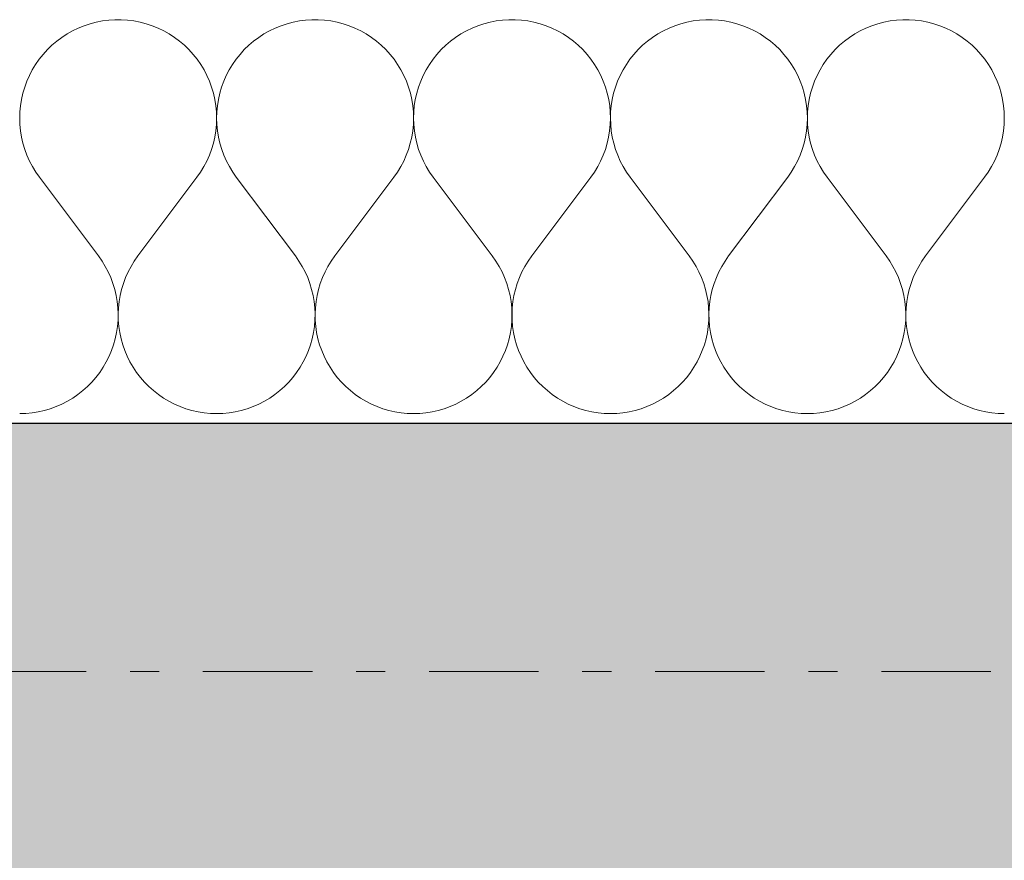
# Model space of a CAD drawing. Extents: x 100 to 2982, y 37 to 2050.
# Tile 90 of 135: x 1379 to 1427, y 1780 to 1821. Entities that reach past the tile are written whole.
import ezdxf
from ezdxf.xclip import XClip

# ---------------------------------------------------------------- set-up
doc = ezdxf.new("R2010")
doc.units = 0
doc.header["$MEASUREMENT"] = 0
doc.header["$XCLIPFRAME"] = 0
doc.linetypes.add('Przerywana podwójnie', pattern=[54.680554, 26.458333, -10.583333, 7.055556, -10.583333])
for name, color, linetype in [('410-K Osie', 7, 'Continuous'), ('420-K Ściany', 7, 'Continuous'), ('820-G Rysunki Obrazki', 7, 'Continuous')]:
    doc.layers.add(name, color=color, linetype=linetype)

# ---------------------------------------------------------------- blocks, each defined once
blk = doc.blocks.new('*X24')
at = {"layer": '420-K Ściany', "color": 174, "linetype": 'Continuous', "lineweight": 5, "ltscale": 0.2}
for p, q in [((1382.89, 1820.972), (1382.59, 1820.913)), ((1383.193, 1821.011), (1382.89, 1820.972)), ((1383.498, 1821.03), (1383.193, 1821.011)), ((1383.804, 1821.03), (1383.498, 1821.03)), ((1384.109, 1821.011), (1383.804, 1821.03)), ((1384.412, 1820.972), (1384.109, 1821.011)), ((1384.712, 1820.913), (1384.412, 1820.972)), ((1392.414, 1820.972), (1392.114, 1820.913)), ((1392.717, 1821.011), (1392.414, 1820.972)), ((1393.022, 1821.03), (1392.717, 1821.011)), ((1393.328, 1821.03), (1393.022, 1821.03)), ((1393.633, 1821.011), (1393.328, 1821.03)), ((1393.936, 1820.972), (1393.633, 1821.011)), ((1394.236, 1820.913), (1393.936, 1820.972)), ((1401.938, 1820.972), (1401.638, 1820.913)), ((1402.241, 1821.011), (1401.938, 1820.972)), ((1402.546, 1821.03), (1402.241, 1821.011)), ((1402.852, 1821.03), (1402.546, 1821.03)), ((1403.156, 1821.011), (1402.852, 1821.03)), ((1403.46, 1820.972), (1403.156, 1821.011)), ((1403.759, 1820.913), (1403.46, 1820.972)), ((1411.462, 1820.972), (1411.162, 1820.913)), ((1411.765, 1821.011), (1411.462, 1820.972)), ((1412.07, 1821.03), (1411.765, 1821.011)), ((1412.375, 1821.03), (1412.07, 1821.03)), ((1412.68, 1821.011), (1412.375, 1821.03)), ((1412.983, 1820.972), (1412.68, 1821.011)), ((1413.283, 1820.913), (1412.983, 1820.972)), ((1420.986, 1820.972), (1420.686, 1820.913)), ((1421.289, 1821.011), (1420.986, 1820.972)), ((1421.594, 1821.03), (1421.289, 1821.011)), ((1421.899, 1821.03), (1421.594, 1821.03)), ((1422.204, 1821.011), (1421.899, 1821.03)), ((1422.507, 1820.972), (1422.204, 1821.011)), ((1422.807, 1820.913), (1422.507, 1820.972)), ((1381.446, 1820.492), (1381.18, 1820.341)), ((1381.722, 1820.624), (1381.446, 1820.492)), ((1382.005, 1820.739), (1381.722, 1820.624)), ((1382.295, 1820.835), (1382.005, 1820.739)), ((1382.59, 1820.913), (1382.295, 1820.835)), ((1385.007, 1820.835), (1384.712, 1820.913)), ((1385.297, 1820.739), (1385.007, 1820.835)), ((1385.581, 1820.624), (1385.297, 1820.739)), ((1385.856, 1820.492), (1385.581, 1820.624)), ((1386.122, 1820.341), (1385.856, 1820.492)), ((1390.97, 1820.492), (1390.704, 1820.341)), ((1391.245, 1820.624), (1390.97, 1820.492)), ((1391.529, 1820.739), (1391.245, 1820.624)), ((1391.819, 1820.835), (1391.529, 1820.739)), ((1392.114, 1820.913), (1391.819, 1820.835)), ((1394.531, 1820.835), (1394.236, 1820.913)), ((1394.821, 1820.739), (1394.531, 1820.835)), ((1395.104, 1820.624), (1394.821, 1820.739)), ((1395.38, 1820.492), (1395.104, 1820.624)), ((1395.646, 1820.341), (1395.38, 1820.492)), ((1400.494, 1820.492), (1400.228, 1820.341)), ((1400.769, 1820.624), (1400.494, 1820.492)), ((1401.052, 1820.739), (1400.769, 1820.624)), ((1401.342, 1820.835), (1401.052, 1820.739)), ((1401.638, 1820.913), (1401.342, 1820.835)), ((1404.055, 1820.835), (1403.759, 1820.913)), ((1404.345, 1820.739), (1404.055, 1820.835)), ((1404.628, 1820.624), (1404.345, 1820.739)), ((1404.903, 1820.492), (1404.628, 1820.624)), ((1405.17, 1820.341), (1404.903, 1820.492)), ((1410.018, 1820.492), (1409.752, 1820.341)), ((1410.293, 1820.624), (1410.018, 1820.492)), ((1410.576, 1820.739), (1410.293, 1820.624)), ((1410.866, 1820.835), (1410.576, 1820.739)), ((1411.162, 1820.913), (1410.866, 1820.835)), ((1413.579, 1820.835), (1413.283, 1820.913)), ((1413.869, 1820.739), (1413.579, 1820.835)), ((1414.152, 1820.624), (1413.869, 1820.739)), ((1414.427, 1820.492), (1414.152, 1820.624)), ((1414.693, 1820.341), (1414.427, 1820.492)), ((1419.542, 1820.492), (1419.275, 1820.341)), ((1419.817, 1820.624), (1419.542, 1820.492)), ((1420.1, 1820.739), (1419.817, 1820.624)), ((1420.39, 1820.835), (1420.1, 1820.739)), ((1420.686, 1820.913), (1420.39, 1820.835)), ((1423.103, 1820.835), (1422.807, 1820.913)), ((1423.393, 1820.739), (1423.103, 1820.835)), ((1423.676, 1820.624), (1423.393, 1820.739)), ((1423.951, 1820.492), (1423.676, 1820.624)), ((1424.217, 1820.341), (1423.951, 1820.492)), ((1380.924, 1820.175), (1380.679, 1819.992)), ((1381.18, 1820.341), (1380.924, 1820.175)), ((1386.378, 1820.175), (1386.122, 1820.341)), ((1386.623, 1819.992), (1386.378, 1820.175)), ((1390.448, 1820.175), (1390.203, 1819.992)), ((1390.704, 1820.341), (1390.448, 1820.175)), ((1395.902, 1820.175), (1395.646, 1820.341)), ((1396.147, 1819.992), (1395.902, 1820.175)), ((1399.972, 1820.175), (1399.727, 1819.992)), ((1400.228, 1820.341), (1399.972, 1820.175)), ((1405.426, 1820.175), (1405.17, 1820.341)), ((1405.67, 1819.992), (1405.426, 1820.175)), ((1409.496, 1820.175), (1409.251, 1819.992)), ((1409.752, 1820.341), (1409.496, 1820.175)), ((1414.949, 1820.175), (1414.693, 1820.341)), ((1415.194, 1819.992), (1414.949, 1820.175)), ((1419.019, 1820.175), (1418.775, 1819.992)), ((1419.275, 1820.341), (1419.019, 1820.175)), ((1424.473, 1820.175), (1424.217, 1820.341)), ((1424.718, 1819.992), (1424.473, 1820.175)), ((1380.228, 1819.581), (1380.022, 1819.354)), ((1380.447, 1819.793), (1380.228, 1819.581)), ((1380.679, 1819.992), (1380.447, 1819.793)), ((1386.855, 1819.793), (1386.623, 1819.992)), ((1387.075, 1819.581), (1386.855, 1819.793)), ((1387.28, 1819.354), (1387.075, 1819.581)), ((1389.751, 1819.581), (1389.546, 1819.354)), ((1389.971, 1819.793), (1389.751, 1819.581)), ((1390.203, 1819.992), (1389.971, 1819.793)), ((1396.379, 1819.793), (1396.147, 1819.992)), ((1396.598, 1819.581), (1396.379, 1819.793)), ((1396.804, 1819.354), (1396.598, 1819.581)), ((1399.275, 1819.581), (1399.07, 1819.354)), ((1399.495, 1819.793), (1399.275, 1819.581)), ((1399.727, 1819.992), (1399.495, 1819.793)), ((1405.903, 1819.793), (1405.67, 1819.992)), ((1406.122, 1819.581), (1405.903, 1819.793)), ((1406.328, 1819.354), (1406.122, 1819.581)), ((1408.799, 1819.581), (1408.594, 1819.354)), ((1409.018, 1819.793), (1408.799, 1819.581)), ((1409.251, 1819.992), (1409.018, 1819.793)), ((1415.427, 1819.793), (1415.194, 1819.992)), ((1415.646, 1819.581), (1415.427, 1819.793)), ((1415.851, 1819.354), (1415.646, 1819.581)), ((1418.323, 1819.581), (1418.118, 1819.354)), ((1418.542, 1819.793), (1418.323, 1819.581)), ((1418.775, 1819.992), (1418.542, 1819.793)), ((1424.951, 1819.793), (1424.718, 1819.992)), ((1425.17, 1819.581), (1424.951, 1819.793)), ((1425.375, 1819.354), (1425.17, 1819.581)), ((1379.832, 1819.115), (1379.657, 1818.864)), ((1380.022, 1819.354), (1379.832, 1819.115)), ((1387.47, 1819.115), (1387.28, 1819.354)), ((1387.645, 1818.864), (1387.47, 1819.115)), ((1389.356, 1819.115), (1389.181, 1818.864)), ((1389.546, 1819.354), (1389.356, 1819.115)), ((1396.994, 1819.115), (1396.804, 1819.354)), ((1397.169, 1818.864), (1396.994, 1819.115)), ((1398.88, 1819.115), (1398.705, 1818.864)), ((1399.07, 1819.354), (1398.88, 1819.115)), ((1406.518, 1819.115), (1406.328, 1819.354)), ((1406.692, 1818.864), (1406.518, 1819.115)), ((1408.403, 1819.115), (1408.229, 1818.864)), ((1408.594, 1819.354), (1408.403, 1819.115)), ((1416.042, 1819.115), (1415.851, 1819.354)), ((1416.216, 1818.864), (1416.042, 1819.115)), ((1417.927, 1819.115), (1417.753, 1818.864)), ((1418.118, 1819.354), (1417.927, 1819.115)), ((1425.565, 1819.115), (1425.375, 1819.354)), ((1425.74, 1818.864), (1425.565, 1819.115)), ((1379.499, 1818.603), (1379.358, 1818.332)), ((1379.657, 1818.864), (1379.499, 1818.603)), ((1387.803, 1818.603), (1387.645, 1818.864)), ((1387.944, 1818.332), (1387.803, 1818.603)), ((1389.023, 1818.603), (1388.882, 1818.332)), ((1389.181, 1818.864), (1389.023, 1818.603)), ((1397.327, 1818.603), (1397.169, 1818.864)), ((1397.468, 1818.332), (1397.327, 1818.603)), ((1398.547, 1818.603), (1398.406, 1818.332)), ((1398.705, 1818.864), (1398.547, 1818.603)), ((1406.851, 1818.603), (1406.692, 1818.864)), ((1406.992, 1818.332), (1406.851, 1818.603)), ((1408.071, 1818.603), (1407.93, 1818.332)), ((1408.229, 1818.864), (1408.071, 1818.603)), ((1416.374, 1818.603), (1416.216, 1818.864)), ((1416.515, 1818.332), (1416.374, 1818.603)), ((1417.595, 1818.603), (1417.454, 1818.332)), ((1417.753, 1818.864), (1417.595, 1818.603)), ((1425.898, 1818.603), (1425.74, 1818.864)), ((1426.039, 1818.332), (1425.898, 1818.603)), ((1379.358, 1818.332), (1379.235, 1818.052)), ((1388.067, 1818.052), (1387.944, 1818.332)), ((1388.882, 1818.332), (1388.759, 1818.052)), ((1397.591, 1818.052), (1397.468, 1818.332)), ((1398.406, 1818.332), (1398.283, 1818.052)), ((1407.115, 1818.052), (1406.992, 1818.332)), ((1407.93, 1818.332), (1407.806, 1818.052)), ((1416.639, 1818.052), (1416.515, 1818.332)), ((1417.454, 1818.332), (1417.33, 1818.052)), ((1426.163, 1818.052), (1426.039, 1818.332)), ((1379.13, 1817.765), (1379.043, 1817.472)), ((1379.235, 1818.052), (1379.13, 1817.765)), ((1388.172, 1817.765), (1388.067, 1818.052)), ((1388.259, 1817.472), (1388.172, 1817.765)), ((1388.654, 1817.765), (1388.567, 1817.472)), ((1388.759, 1818.052), (1388.654, 1817.765)), ((1397.696, 1817.765), (1397.591, 1818.052)), ((1397.783, 1817.472), (1397.696, 1817.765)), ((1398.177, 1817.765), (1398.091, 1817.472)), ((1398.283, 1818.052), (1398.177, 1817.765)), ((1407.22, 1817.765), (1407.115, 1818.052)), ((1407.307, 1817.472), (1407.22, 1817.765)), ((1407.701, 1817.765), (1407.615, 1817.472)), ((1407.806, 1818.052), (1407.701, 1817.765)), ((1416.744, 1817.765), (1416.639, 1818.052)), ((1416.83, 1817.472), (1416.744, 1817.765)), ((1417.225, 1817.765), (1417.139, 1817.472)), ((1417.33, 1818.052), (1417.225, 1817.765)), ((1426.268, 1817.765), (1426.163, 1818.052)), ((1426.354, 1817.472), (1426.268, 1817.765)), ((1378.976, 1817.174), (1378.927, 1816.872)), ((1379.043, 1817.472), (1378.976, 1817.174)), ((1388.327, 1817.174), (1388.259, 1817.472)), ((1388.375, 1816.872), (1388.327, 1817.174)), ((1388.5, 1817.174), (1388.451, 1816.872)), ((1388.567, 1817.472), (1388.5, 1817.174)), ((1397.85, 1817.174), (1397.783, 1817.472)), ((1397.899, 1816.872), (1397.85, 1817.174)), ((1398.023, 1817.174), (1397.975, 1816.872)), ((1398.091, 1817.472), (1398.023, 1817.174)), ((1407.374, 1817.174), (1407.307, 1817.472)), ((1407.423, 1816.872), (1407.374, 1817.174)), ((1407.547, 1817.174), (1407.499, 1816.872)), ((1407.615, 1817.472), (1407.547, 1817.174)), ((1416.898, 1817.174), (1416.83, 1817.472)), ((1416.946, 1816.872), (1416.898, 1817.174)), ((1417.071, 1817.174), (1417.023, 1816.872)), ((1417.139, 1817.472), (1417.071, 1817.174)), ((1426.422, 1817.174), (1426.354, 1817.472)), ((1426.47, 1816.872), (1426.422, 1817.174)), ((1378.927, 1816.872), (1378.899, 1816.568)), ((1388.404, 1816.568), (1388.375, 1816.872)), ((1388.451, 1816.872), (1388.422, 1816.568)), ((1397.928, 1816.568), (1397.899, 1816.872)), ((1397.975, 1816.872), (1397.946, 1816.568)), ((1407.451, 1816.568), (1407.423, 1816.872)), ((1407.499, 1816.872), (1407.47, 1816.568)), ((1416.975, 1816.568), (1416.946, 1816.872)), ((1417.023, 1816.872), (1416.994, 1816.568)), ((1426.499, 1816.568), (1426.47, 1816.872)), ((1378.899, 1816.568), (1378.889, 1816.263)), ((1378.889, 1816.263), (1378.9, 1815.957)), ((1388.403, 1815.957), (1388.413, 1816.263)), ((1388.413, 1816.263), (1388.404, 1816.568)), ((1388.422, 1816.568), (1388.413, 1816.263)), ((1388.413, 1816.263), (1388.423, 1815.957)), ((1397.927, 1815.957), (1397.937, 1816.263)), ((1397.937, 1816.263), (1397.928, 1816.568)), ((1397.946, 1816.568), (1397.937, 1816.263)), ((1397.937, 1816.263), (1397.947, 1815.957)), ((1407.45, 1815.957), (1407.461, 1816.263)), ((1407.461, 1816.263), (1407.451, 1816.568)), ((1407.47, 1816.568), (1407.461, 1816.263)), ((1407.461, 1816.263), (1407.471, 1815.957)), ((1416.974, 1815.957), (1416.984, 1816.263)), ((1416.984, 1816.263), (1416.975, 1816.568)), ((1416.994, 1816.568), (1416.984, 1816.263)), ((1416.984, 1816.263), (1416.995, 1815.957)), ((1426.498, 1815.957), (1426.508, 1816.263)), ((1426.508, 1816.263), (1426.499, 1816.568)), ((1378.9, 1815.957), (1378.929, 1815.653)), ((1388.373, 1815.653), (1388.403, 1815.957)), ((1388.423, 1815.957), (1388.453, 1815.653)), ((1397.897, 1815.653), (1397.927, 1815.957)), ((1397.947, 1815.957), (1397.977, 1815.653)), ((1407.42, 1815.653), (1407.45, 1815.957)), ((1407.471, 1815.957), (1407.501, 1815.653)), ((1416.944, 1815.653), (1416.974, 1815.957)), ((1416.995, 1815.957), (1417.025, 1815.653)), ((1426.468, 1815.653), (1426.498, 1815.957)), ((1378.929, 1815.653), (1378.979, 1815.352)), ((1378.979, 1815.352), (1379.047, 1815.054)), ((1388.255, 1815.054), (1388.324, 1815.352)), ((1388.324, 1815.352), (1388.373, 1815.653)), ((1388.453, 1815.653), (1388.503, 1815.352)), ((1388.503, 1815.352), (1388.571, 1815.054)), ((1397.779, 1815.054), (1397.847, 1815.352)), ((1397.847, 1815.352), (1397.897, 1815.653)), ((1397.977, 1815.653), (1398.026, 1815.352)), ((1398.026, 1815.352), (1398.095, 1815.054)), ((1407.303, 1815.054), (1407.371, 1815.352)), ((1407.371, 1815.352), (1407.42, 1815.653)), ((1407.501, 1815.653), (1407.55, 1815.352)), ((1407.55, 1815.352), (1407.619, 1815.054)), ((1416.826, 1815.054), (1416.895, 1815.352)), ((1416.895, 1815.352), (1416.944, 1815.653)), ((1417.025, 1815.653), (1417.074, 1815.352)), ((1417.074, 1815.352), (1417.143, 1815.054)), ((1426.35, 1815.054), (1426.419, 1815.352)), ((1426.419, 1815.352), (1426.468, 1815.653)), ((1379.047, 1815.054), (1379.135, 1814.761)), ((1388.167, 1814.761), (1388.255, 1815.054)), ((1388.571, 1815.054), (1388.659, 1814.761)), ((1397.691, 1814.761), (1397.779, 1815.054)), ((1398.095, 1815.054), (1398.182, 1814.761)), ((1407.215, 1814.761), (1407.303, 1815.054)), ((1407.619, 1815.054), (1407.706, 1814.761)), ((1416.739, 1814.761), (1416.826, 1815.054)), ((1417.143, 1815.054), (1417.23, 1814.761)), ((1426.263, 1814.761), (1426.35, 1815.054)), ((1379.135, 1814.761), (1379.241, 1814.475)), ((1379.241, 1814.475), (1379.365, 1814.195)), ((1387.937, 1814.195), (1388.061, 1814.475)), ((1388.061, 1814.475), (1388.167, 1814.761)), ((1388.659, 1814.761), (1388.765, 1814.475)), ((1388.765, 1814.475), (1388.889, 1814.195)), ((1397.461, 1814.195), (1397.585, 1814.475)), ((1397.585, 1814.475), (1397.691, 1814.761)), ((1398.182, 1814.761), (1398.289, 1814.475)), ((1398.289, 1814.475), (1398.413, 1814.195)), ((1406.985, 1814.195), (1407.109, 1814.475)), ((1407.109, 1814.475), (1407.215, 1814.761)), ((1407.706, 1814.761), (1407.812, 1814.475)), ((1407.812, 1814.475), (1407.937, 1814.195)), ((1416.508, 1814.195), (1416.633, 1814.475)), ((1416.633, 1814.475), (1416.739, 1814.761)), ((1417.23, 1814.761), (1417.336, 1814.475)), ((1417.336, 1814.475), (1417.461, 1814.195)), ((1426.032, 1814.195), (1426.157, 1814.475)), ((1426.157, 1814.475), (1426.263, 1814.761)), ((1379.365, 1814.195), (1379.507, 1813.925)), ((1379.507, 1813.925), (1379.666, 1813.664)), ((1387.636, 1813.664), (1387.795, 1813.925)), ((1387.795, 1813.925), (1387.937, 1814.195)), ((1388.889, 1814.195), (1389.031, 1813.925)), ((1389.031, 1813.925), (1389.19, 1813.664)), ((1397.16, 1813.664), (1397.319, 1813.925)), ((1397.319, 1813.925), (1397.461, 1814.195)), ((1398.413, 1814.195), (1398.555, 1813.925)), ((1398.555, 1813.925), (1398.714, 1813.664)), ((1406.684, 1813.664), (1406.843, 1813.925)), ((1406.843, 1813.925), (1406.985, 1814.195)), ((1407.937, 1814.195), (1408.079, 1813.925)), ((1408.079, 1813.925), (1408.238, 1813.664)), ((1416.208, 1813.664), (1416.367, 1813.925)), ((1416.367, 1813.925), (1416.508, 1814.195)), ((1417.461, 1814.195), (1417.602, 1813.925)), ((1417.602, 1813.925), (1417.761, 1813.664)), ((1425.731, 1813.664), (1425.89, 1813.925)), ((1425.89, 1813.925), (1426.032, 1814.195)), ((1379.666, 1813.664), (1379.842, 1813.414)), ((1379.842, 1813.414), (1382.699, 1809.604)), ((1387.461, 1813.414), (1384.604, 1809.604)), ((1387.461, 1813.414), (1387.636, 1813.664)), ((1389.19, 1813.664), (1389.365, 1813.414)), ((1389.365, 1813.414), (1392.223, 1809.604)), ((1396.984, 1813.414), (1394.127, 1809.604)), ((1396.984, 1813.414), (1397.16, 1813.664)), ((1398.714, 1813.664), (1398.889, 1813.414)), ((1398.889, 1813.414), (1401.746, 1809.604)), ((1406.508, 1813.414), (1403.651, 1809.604)), ((1406.508, 1813.414), (1406.684, 1813.664)), ((1408.238, 1813.664), (1408.413, 1813.414)), ((1408.413, 1813.414), (1411.27, 1809.604)), ((1416.032, 1813.414), (1413.175, 1809.604)), ((1416.032, 1813.414), (1416.208, 1813.664)), ((1417.761, 1813.664), (1417.937, 1813.414)), ((1417.937, 1813.414), (1420.794, 1809.604)), ((1425.556, 1813.414), (1422.699, 1809.604)), ((1425.556, 1813.414), (1425.731, 1813.664)), ((1382.872, 1809.358), (1382.699, 1809.604)), ((1384.604, 1809.604), (1384.431, 1809.358)), ((1392.396, 1809.358), (1392.223, 1809.604)), ((1394.127, 1809.604), (1393.954, 1809.358)), ((1401.919, 1809.358), (1401.746, 1809.604)), ((1403.651, 1809.604), (1403.478, 1809.358)), ((1411.443, 1809.358), (1411.27, 1809.604)), ((1413.175, 1809.604), (1413.002, 1809.358)), ((1420.967, 1809.358), (1420.794, 1809.604)), ((1422.699, 1809.604), (1422.526, 1809.358)), ((1383.029, 1809.101), (1382.872, 1809.358)), ((1383.169, 1808.834), (1383.029, 1809.101)), ((1384.273, 1809.101), (1384.133, 1808.834)), ((1384.431, 1809.358), (1384.273, 1809.101)), ((1392.553, 1809.101), (1392.396, 1809.358)), ((1392.693, 1808.834), (1392.553, 1809.101)), ((1393.797, 1809.101), (1393.657, 1808.834)), ((1393.954, 1809.358), (1393.797, 1809.101)), ((1402.076, 1809.101), (1401.919, 1809.358)), ((1402.217, 1808.834), (1402.076, 1809.101)), ((1403.321, 1809.101), (1403.181, 1808.834)), ((1403.478, 1809.358), (1403.321, 1809.101)), ((1411.6, 1809.101), (1411.443, 1809.358)), ((1411.741, 1808.834), (1411.6, 1809.101)), ((1412.845, 1809.101), (1412.704, 1808.834)), ((1413.002, 1809.358), (1412.845, 1809.101)), ((1421.124, 1809.101), (1420.967, 1809.358)), ((1421.265, 1808.834), (1421.124, 1809.101)), ((1422.369, 1809.101), (1422.228, 1808.834)), ((1422.526, 1809.358), (1422.369, 1809.101)), ((1383.293, 1808.559), (1383.169, 1808.834)), ((1384.133, 1808.834), (1384.01, 1808.559)), ((1392.817, 1808.559), (1392.693, 1808.834)), ((1393.657, 1808.834), (1393.533, 1808.559)), ((1402.34, 1808.559), (1402.217, 1808.834)), ((1403.181, 1808.834), (1403.057, 1808.559)), ((1411.864, 1808.559), (1411.741, 1808.834)), ((1412.704, 1808.834), (1412.581, 1808.559)), ((1421.388, 1808.559), (1421.265, 1808.834)), ((1422.228, 1808.834), (1422.105, 1808.559)), ((1383.399, 1808.277), (1383.293, 1808.559)), ((1383.486, 1807.989), (1383.399, 1808.277)), ((1383.904, 1808.277), (1383.816, 1807.989)), ((1384.01, 1808.559), (1383.904, 1808.277)), ((1392.922, 1808.277), (1392.817, 1808.559)), ((1393.01, 1807.989), (1392.922, 1808.277)), ((1393.428, 1808.277), (1393.34, 1807.989)), ((1393.533, 1808.559), (1393.428, 1808.277)), ((1402.446, 1808.277), (1402.34, 1808.559)), ((1402.534, 1807.989), (1402.446, 1808.277)), ((1402.951, 1808.277), (1402.864, 1807.989)), ((1403.057, 1808.559), (1402.951, 1808.277)), ((1411.97, 1808.277), (1411.864, 1808.559)), ((1412.058, 1807.989), (1411.97, 1808.277)), ((1412.475, 1808.277), (1412.387, 1807.989)), ((1412.581, 1808.559), (1412.475, 1808.277)), ((1421.494, 1808.277), (1421.388, 1808.559)), ((1421.582, 1807.989), (1421.494, 1808.277)), ((1421.999, 1808.277), (1421.911, 1807.989)), ((1422.105, 1808.559), (1421.999, 1808.277)), ((1383.556, 1807.696), (1383.486, 1807.989)), ((1383.606, 1807.399), (1383.556, 1807.696)), ((1383.747, 1807.696), (1383.696, 1807.399)), ((1383.816, 1807.989), (1383.747, 1807.696)), ((1393.079, 1807.696), (1393.01, 1807.989)), ((1393.13, 1807.399), (1393.079, 1807.696)), ((1393.27, 1807.696), (1393.22, 1807.399)), ((1393.34, 1807.989), (1393.27, 1807.696)), ((1402.603, 1807.696), (1402.534, 1807.989)), ((1402.654, 1807.399), (1402.603, 1807.696)), ((1402.794, 1807.696), (1402.744, 1807.399)), ((1402.864, 1807.989), (1402.794, 1807.696)), ((1412.127, 1807.696), (1412.058, 1807.989)), ((1412.178, 1807.399), (1412.127, 1807.696)), ((1412.318, 1807.696), (1412.267, 1807.399)), ((1412.387, 1807.989), (1412.318, 1807.696)), ((1421.651, 1807.696), (1421.582, 1807.989)), ((1421.702, 1807.399), (1421.651, 1807.696)), ((1421.842, 1807.696), (1421.791, 1807.399)), ((1421.911, 1807.989), (1421.842, 1807.696)), ((1383.638, 1807.1), (1383.606, 1807.399)), ((1383.696, 1807.399), (1383.664, 1807.1)), ((1393.162, 1807.1), (1393.13, 1807.399)), ((1393.22, 1807.399), (1393.188, 1807.1)), ((1402.686, 1807.1), (1402.654, 1807.399)), ((1402.744, 1807.399), (1402.712, 1807.1)), ((1412.209, 1807.1), (1412.178, 1807.399)), ((1412.267, 1807.399), (1412.236, 1807.1)), ((1421.733, 1807.1), (1421.702, 1807.399)), ((1421.791, 1807.399), (1421.759, 1807.1)), ((1383.651, 1806.799), (1383.638, 1807.1)), ((1383.645, 1806.497), (1383.651, 1806.799)), ((1383.664, 1807.1), (1383.651, 1806.799)), ((1383.651, 1806.799), (1383.658, 1806.497)), ((1393.175, 1806.799), (1393.162, 1807.1)), ((1393.168, 1806.497), (1393.175, 1806.799)), ((1393.188, 1807.1), (1393.175, 1806.799)), ((1393.175, 1806.799), (1393.181, 1806.497)), ((1402.698, 1806.799), (1402.686, 1807.1)), ((1402.692, 1806.497), (1402.698, 1806.799)), ((1402.712, 1807.1), (1402.699, 1806.799)), ((1402.699, 1806.799), (1402.705, 1806.497)), ((1412.222, 1806.799), (1412.209, 1807.1)), ((1412.216, 1806.497), (1412.222, 1806.799)), ((1412.236, 1807.1), (1412.223, 1806.799)), ((1412.223, 1806.799), (1412.229, 1806.497)), ((1421.746, 1806.799), (1421.733, 1807.1)), ((1421.74, 1806.497), (1421.746, 1806.799)), ((1421.759, 1807.1), (1421.747, 1806.799)), ((1421.747, 1806.799), (1421.753, 1806.497)), ((1383.575, 1805.899), (1383.619, 1806.197)), ((1383.619, 1806.197), (1383.645, 1806.497)), ((1383.658, 1806.497), (1383.683, 1806.197)), ((1383.683, 1806.197), (1383.727, 1805.899)), ((1393.099, 1805.899), (1393.143, 1806.197)), ((1393.143, 1806.197), (1393.168, 1806.497)), ((1393.181, 1806.497), (1393.207, 1806.197)), ((1393.207, 1806.197), (1393.251, 1805.899)), ((1402.623, 1805.899), (1402.667, 1806.197)), ((1402.667, 1806.197), (1402.692, 1806.497)), ((1402.705, 1806.497), (1402.731, 1806.197)), ((1402.731, 1806.197), (1402.775, 1805.899)), ((1412.147, 1805.899), (1412.191, 1806.197)), ((1412.191, 1806.197), (1412.216, 1806.497)), ((1412.229, 1806.497), (1412.254, 1806.197)), ((1412.254, 1806.197), (1412.299, 1805.899)), ((1421.67, 1805.899), (1421.715, 1806.197)), ((1421.715, 1806.197), (1421.74, 1806.497)), ((1421.753, 1806.497), (1421.778, 1806.197)), ((1421.778, 1806.197), (1421.822, 1805.899)), ((1383.512, 1805.605), (1383.575, 1805.899)), ((1383.727, 1805.899), (1383.79, 1805.605)), ((1393.036, 1805.605), (1393.099, 1805.899)), ((1393.251, 1805.899), (1393.314, 1805.605)), ((1402.56, 1805.605), (1402.623, 1805.899)), ((1402.775, 1805.899), (1402.838, 1805.605)), ((1412.084, 1805.605), (1412.147, 1805.899)), ((1412.299, 1805.899), (1412.362, 1805.605)), ((1421.607, 1805.605), (1421.67, 1805.899)), ((1421.822, 1805.899), (1421.885, 1805.605)), ((1383.331, 1805.031), (1383.431, 1805.315)), ((1383.431, 1805.315), (1383.512, 1805.605)), ((1383.79, 1805.605), (1383.872, 1805.315)), ((1383.872, 1805.315), (1383.971, 1805.031)), ((1392.855, 1805.031), (1392.954, 1805.315)), ((1392.954, 1805.315), (1393.036, 1805.605)), ((1393.314, 1805.605), (1393.395, 1805.315)), ((1393.395, 1805.315), (1393.495, 1805.031)), ((1402.379, 1805.031), (1402.478, 1805.315)), ((1402.478, 1805.315), (1402.56, 1805.605)), ((1402.838, 1805.605), (1402.919, 1805.315)), ((1402.919, 1805.315), (1403.019, 1805.031)), ((1411.902, 1805.031), (1412.002, 1805.315)), ((1412.002, 1805.315), (1412.084, 1805.605)), ((1412.362, 1805.605), (1412.443, 1805.315)), ((1412.443, 1805.315), (1412.543, 1805.031)), ((1421.426, 1805.031), (1421.526, 1805.315)), ((1421.526, 1805.315), (1421.607, 1805.605)), ((1421.885, 1805.605), (1421.967, 1805.315)), ((1421.967, 1805.315), (1422.066, 1805.031)), ((1383.214, 1804.753), (1383.331, 1805.031)), ((1383.971, 1805.031), (1384.089, 1804.753)), ((1392.737, 1804.753), (1392.855, 1805.031)), ((1393.495, 1805.031), (1393.612, 1804.753)), ((1402.261, 1804.753), (1402.379, 1805.031)), ((1403.019, 1805.031), (1403.136, 1804.753)), ((1411.785, 1804.753), (1411.902, 1805.031)), ((1412.543, 1805.031), (1412.66, 1804.753)), ((1421.309, 1804.753), (1421.426, 1805.031)), ((1422.066, 1805.031), (1422.184, 1804.753)), ((1382.927, 1804.223), (1383.079, 1804.484)), ((1383.079, 1804.484), (1383.214, 1804.753)), ((1384.089, 1804.753), (1384.223, 1804.484)), ((1384.223, 1804.484), (1384.375, 1804.223)), ((1392.451, 1804.223), (1392.603, 1804.484)), ((1392.603, 1804.484), (1392.737, 1804.753)), ((1393.612, 1804.753), (1393.747, 1804.484)), ((1393.747, 1804.484), (1393.899, 1804.223)), ((1401.975, 1804.223), (1402.127, 1804.484)), ((1402.127, 1804.484), (1402.261, 1804.753)), ((1403.136, 1804.753), (1403.271, 1804.484)), ((1403.271, 1804.484), (1403.422, 1804.223)), ((1411.499, 1804.223), (1411.65, 1804.484)), ((1411.65, 1804.484), (1411.785, 1804.753)), ((1412.66, 1804.753), (1412.795, 1804.484)), ((1412.795, 1804.484), (1412.946, 1804.223)), ((1421.023, 1804.223), (1421.174, 1804.484)), ((1421.174, 1804.484), (1421.309, 1804.753)), ((1422.184, 1804.753), (1422.319, 1804.484)), ((1422.319, 1804.484), (1422.47, 1804.223)), ((1382.577, 1803.734), (1382.76, 1803.973)), ((1382.76, 1803.973), (1382.927, 1804.223)), ((1384.375, 1804.223), (1384.542, 1803.973)), ((1384.542, 1803.973), (1384.726, 1803.734)), ((1392.101, 1803.734), (1392.284, 1803.973)), ((1392.284, 1803.973), (1392.451, 1804.223)), ((1393.899, 1804.223), (1394.066, 1803.973)), ((1394.066, 1803.973), (1394.249, 1803.734)), ((1401.624, 1803.734), (1401.807, 1803.973)), ((1401.807, 1803.973), (1401.975, 1804.223)), ((1403.422, 1804.223), (1403.59, 1803.973)), ((1403.59, 1803.973), (1403.773, 1803.734)), ((1411.148, 1803.734), (1411.331, 1803.973)), ((1411.331, 1803.973), (1411.499, 1804.223)), ((1412.946, 1804.223), (1413.114, 1803.973)), ((1413.114, 1803.973), (1413.297, 1803.734)), ((1420.672, 1803.734), (1420.855, 1803.973)), ((1420.855, 1803.973), (1421.023, 1804.223)), ((1422.47, 1804.223), (1422.638, 1803.973)), ((1422.638, 1803.973), (1422.821, 1803.734)), ((1382.167, 1803.293), (1382.379, 1803.507)), ((1382.379, 1803.507), (1382.577, 1803.734)), ((1384.726, 1803.734), (1384.923, 1803.507)), ((1384.923, 1803.507), (1385.135, 1803.293)), ((1391.691, 1803.293), (1391.903, 1803.507)), ((1391.903, 1803.507), (1392.101, 1803.734)), ((1394.249, 1803.734), (1394.447, 1803.507)), ((1394.447, 1803.507), (1394.659, 1803.293)), ((1401.215, 1803.293), (1401.426, 1803.507)), ((1401.426, 1803.507), (1401.624, 1803.734)), ((1403.773, 1803.734), (1403.971, 1803.507)), ((1403.971, 1803.507), (1404.183, 1803.293)), ((1410.738, 1803.293), (1410.95, 1803.507)), ((1410.95, 1803.507), (1411.148, 1803.734)), ((1413.297, 1803.734), (1413.495, 1803.507)), ((1413.495, 1803.507), (1413.707, 1803.293)), ((1420.262, 1803.293), (1420.474, 1803.507)), ((1420.474, 1803.507), (1420.672, 1803.734)), ((1422.821, 1803.734), (1423.019, 1803.507)), ((1423.019, 1803.507), (1423.231, 1803.293)), ((1381.456, 1802.736), (1381.705, 1802.907)), ((1381.705, 1802.907), (1381.942, 1803.092)), ((1381.942, 1803.092), (1382.167, 1803.293)), ((1385.135, 1803.293), (1385.36, 1803.092)), ((1385.36, 1803.092), (1385.597, 1802.907)), ((1385.597, 1802.907), (1385.846, 1802.736)), ((1390.98, 1802.736), (1391.229, 1802.907)), ((1391.229, 1802.907), (1391.466, 1803.092)), ((1391.466, 1803.092), (1391.691, 1803.293)), ((1394.659, 1803.293), (1394.884, 1803.092)), ((1394.884, 1803.092), (1395.121, 1802.907)), ((1395.121, 1802.907), (1395.37, 1802.736)), ((1400.504, 1802.736), (1400.753, 1802.907)), ((1400.753, 1802.907), (1400.99, 1803.092)), ((1400.99, 1803.092), (1401.215, 1803.293)), ((1404.183, 1803.293), (1404.408, 1803.092)), ((1404.408, 1803.092), (1404.645, 1802.907)), ((1404.645, 1802.907), (1404.893, 1802.736)), ((1410.028, 1802.736), (1410.276, 1802.907)), ((1410.276, 1802.907), (1410.513, 1803.092)), ((1410.513, 1803.092), (1410.738, 1803.293)), ((1413.707, 1803.293), (1413.932, 1803.092)), ((1413.932, 1803.092), (1414.169, 1802.907)), ((1414.169, 1802.907), (1414.417, 1802.736)), ((1419.552, 1802.736), (1419.8, 1802.907)), ((1419.8, 1802.907), (1420.037, 1803.092)), ((1420.037, 1803.092), (1420.262, 1803.293)), ((1423.231, 1803.293), (1423.455, 1803.092)), ((1423.455, 1803.092), (1423.693, 1802.907)), ((1423.693, 1802.907), (1423.941, 1802.736)), ((1380.654, 1802.324), (1380.93, 1802.444)), ((1380.93, 1802.444), (1381.198, 1802.582)), ((1381.198, 1802.582), (1381.456, 1802.736)), ((1385.846, 1802.736), (1386.105, 1802.582)), ((1386.105, 1802.582), (1386.372, 1802.444)), ((1386.372, 1802.444), (1386.649, 1802.324)), ((1390.178, 1802.324), (1390.454, 1802.444)), ((1390.454, 1802.444), (1390.722, 1802.582)), ((1390.722, 1802.582), (1390.98, 1802.736)), ((1395.37, 1802.736), (1395.628, 1802.582)), ((1395.628, 1802.582), (1395.896, 1802.444)), ((1395.896, 1802.444), (1396.172, 1802.324)), ((1399.701, 1802.324), (1399.977, 1802.444)), ((1399.977, 1802.444), (1400.245, 1802.582)), ((1400.245, 1802.582), (1400.504, 1802.736)), ((1404.893, 1802.736), (1405.152, 1802.582)), ((1405.152, 1802.582), (1405.42, 1802.444)), ((1405.42, 1802.444), (1405.696, 1802.324)), ((1409.225, 1802.324), (1409.501, 1802.444)), ((1409.501, 1802.444), (1409.769, 1802.582)), ((1409.769, 1802.582), (1410.028, 1802.736)), ((1414.417, 1802.736), (1414.676, 1802.582)), ((1414.676, 1802.582), (1414.944, 1802.444)), ((1414.944, 1802.444), (1415.22, 1802.324)), ((1418.749, 1802.324), (1419.025, 1802.444)), ((1419.025, 1802.444), (1419.293, 1802.582)), ((1419.293, 1802.582), (1419.552, 1802.736)), ((1423.941, 1802.736), (1424.2, 1802.582)), ((1424.2, 1802.582), (1424.468, 1802.444)), ((1424.468, 1802.444), (1424.744, 1802.324)), ((1378.889, 1801.985), (1379.19, 1801.995)), ((1379.19, 1801.995), (1379.49, 1802.023)), ((1379.49, 1802.023), (1379.788, 1802.071)), ((1379.788, 1802.071), (1380.081, 1802.137)), ((1380.081, 1802.137), (1380.371, 1802.221)), ((1380.371, 1802.221), (1380.654, 1802.324)), ((1386.649, 1802.324), (1386.932, 1802.221)), ((1386.932, 1802.221), (1387.221, 1802.137)), ((1387.221, 1802.137), (1387.515, 1802.071)), ((1387.515, 1802.071), (1387.812, 1802.023)), ((1387.812, 1802.023), (1388.112, 1801.995)), ((1388.112, 1801.995), (1388.413, 1801.985)), ((1388.413, 1801.985), (1388.714, 1801.995)), ((1388.714, 1801.995), (1389.014, 1802.023)), ((1389.014, 1802.023), (1389.311, 1802.071)), ((1389.311, 1802.071), (1389.605, 1802.137)), ((1389.605, 1802.137), (1389.894, 1802.221)), ((1389.894, 1802.221), (1390.178, 1802.324)), ((1396.172, 1802.324), (1396.456, 1802.221)), ((1396.456, 1802.221), (1396.745, 1802.137)), ((1396.745, 1802.137), (1397.038, 1802.071)), ((1397.038, 1802.071), (1397.336, 1802.023)), ((1397.336, 1802.023), (1397.636, 1801.995)), ((1397.636, 1801.995), (1397.937, 1801.985)), ((1397.937, 1801.985), (1398.238, 1801.995)), ((1398.238, 1801.995), (1398.538, 1802.023)), ((1398.538, 1802.023), (1398.835, 1802.071)), ((1398.835, 1802.071), (1399.129, 1802.137)), ((1399.129, 1802.137), (1399.418, 1802.221)), ((1399.418, 1802.221), (1399.701, 1802.324)), ((1405.696, 1802.324), (1405.979, 1802.221)), ((1405.979, 1802.221), (1406.268, 1802.137)), ((1406.268, 1802.137), (1406.562, 1802.071)), ((1406.562, 1802.071), (1406.86, 1802.023)), ((1406.86, 1802.023), (1407.16, 1801.995)), ((1407.16, 1801.995), (1407.461, 1801.985)), ((1407.461, 1801.985), (1407.762, 1801.995)), ((1407.762, 1801.995), (1408.062, 1802.023)), ((1408.062, 1802.023), (1408.359, 1802.071)), ((1408.359, 1802.071), (1408.653, 1802.137)), ((1408.653, 1802.137), (1408.942, 1802.221)), ((1408.942, 1802.221), (1409.225, 1802.324)), ((1415.22, 1802.324), (1415.503, 1802.221)), ((1415.503, 1802.221), (1415.792, 1802.137)), ((1415.792, 1802.137), (1416.086, 1802.071)), ((1416.086, 1802.071), (1416.384, 1802.023)), ((1416.384, 1802.023), (1416.683, 1801.995)), ((1416.683, 1801.995), (1416.984, 1801.985)), ((1416.984, 1801.985), (1417.286, 1801.995)), ((1417.286, 1801.995), (1417.585, 1802.023)), ((1417.585, 1802.023), (1417.883, 1802.071)), ((1417.883, 1802.071), (1418.177, 1802.137)), ((1418.177, 1802.137), (1418.466, 1802.221)), ((1418.466, 1802.221), (1418.749, 1802.324)), ((1424.744, 1802.324), (1425.027, 1802.221)), ((1425.027, 1802.221), (1425.316, 1802.137)), ((1425.316, 1802.137), (1425.61, 1802.071)), ((1425.61, 1802.071), (1425.907, 1802.023)), ((1425.907, 1802.023), (1426.207, 1801.995)), ((1426.207, 1801.995), (1426.508, 1801.985))]:
    blk.add_line(p, q, dxfattribs=at)
blk = doc.blocks.new('Rysunek_1_1', base_point=(-18316.349, -206.526))
at = {"layer": '420-K Ściany', "linetype": 'Continuous', "lineweight": 13}
blk.add_hatch(color=62, dxfattribs=at).paths.add_polyline_path([(1524.455, 1801.509), (1288.802, 1801.509), (1288.802, 1777.509), (1524.455, 1777.509)])
at = {"layer": '410-K Osie', "color": 4, "linetype": 'Przerywana podwójnie', "lineweight": 13, "ltscale": 0.2}
blk.add_line((589.417, 1789.509), (2255.561, 1789.509), dxfattribs=at)
blk.add_line((589.417, 1789.509), (2255.561, 1789.509), dxfattribs=at)
at = {"layer": '420-K Ściany', "color": 27, "linetype": 'Continuous', "lineweight": 25, "ltscale": 0.2}
blk.add_line((1524.455, 1801.509), (1288.802, 1801.509), dxfattribs=at)
at = {"color": 65, "linetype": 'Continuous', "lineweight": 13, "ltscale": 0.2}
blk.add_blockref('*X24', (0, 0), dxfattribs=at)

msp = doc.modelspace()

# ---------------------------------------------------------------- block references
at = {"layer": '820-G Rysunki Obrazki', "color": 65, "linetype": 'Continuous', "lineweight": 13, "ltscale": 0.2}
ref = msp.add_blockref('Rysunek_1_1', (-18316.349, -206.526), dxfattribs=at)
XClip(ref).set_block_clipping_path([(244.527027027, 76.8014120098), (2570.9054054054, 2022.1162324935)])

doc.saveas('drawing.dxf')
